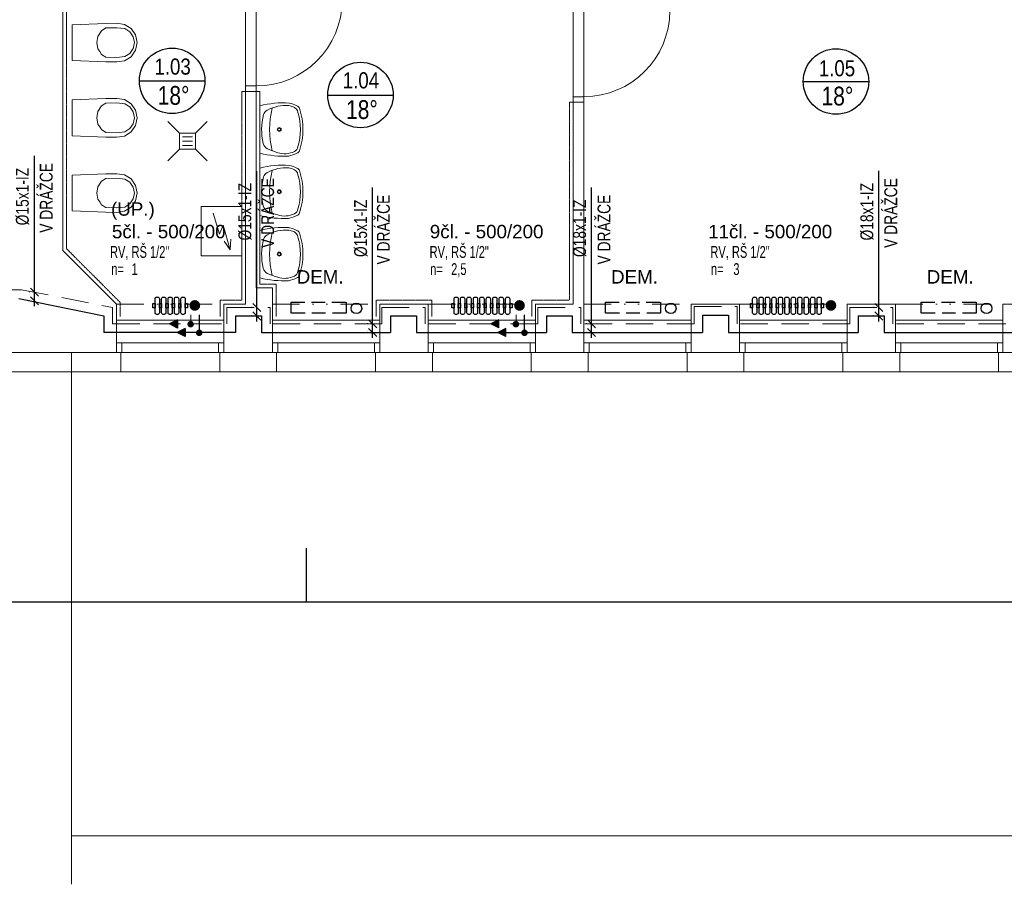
# Model space of a CAD drawing. Header units: millimetres. Extents: x 2424458 to 5109721, y -2781114 to -1335434.
# Tile 18 of 59: x 2450707 to 2459872, y -1393418 to -1385371. Entities that reach past the tile are written whole.
import ezdxf
from ezdxf.enums import TextEntityAlignment as Align

# ---------------------------------------------------------------- set-up
doc = ezdxf.new("R2010")
doc.units = ezdxf.units.MM
doc.header["$LTSCALE"] = 20
doc.header["$MEASUREMENT"] = 0
for name, pattern in [('Cerchovana', [0.27, 0.15, -0.06, 0, -0.06]), ('DASHED', [19.05, 12.7, -6.35]), ('DASHED2', [9.525, 6.35, -3.175]), ('DIVIDE', [31.75, 12.7, -6.35, 0, -6.35, 0, -6.35])]:
    doc.linetypes.add(name, pattern=pattern)
for name, color, linetype in [('ARMATURY', 2, 'Continuous'), ('KOTY', 2, 'Continuous'), ('OKNA + IZOLANT', 7, 'Continuous'), ('ROZVODY', 6, 'Continuous'), ('slepák', 8, 'Continuous'), ('TZB_TOP rozvody', 6, 'Continuous'), ('TZB_TOP tělesa', 6, 'Continuous'), ('UT', 6, 'Continuous'), ('Čísla místností', 7, 'Continuous')]:
    doc.layers.add(name, color=color, linetype=linetype)
doc.layers.add('Rámečky', color=7, linetype='Continuous', lineweight=25)
doc.layers.add('TZB TEXT', color=3, linetype='Continuous', lineweight=18)
doc.styles.add('ARIEL', font='ARIAL.TTF')
doc.styles.add('ROMAN', font='ic-romans.shx')
doc.styles.add('ROMANS', font='ic-romans.shx', dxfattribs={"width": 0.8})
doc.styles.get("Standard").update_dxf_attribs({"font": 'ic-romans.shx', "width": 0.8})
doc.dimstyles.new('M50', dxfattribs={"dimtxt": 100, "dimasz": 60, "dimexe": 50, "dimexo": 150, "dimgap": 100, "dimtad": 1, "dimdec": 0, "dimzin": 0, "dimdsep": 46, "dimtxsty": 'Standard', "dimblk1": 'OBLIQUE', "dimblk2": 'OBLIQUE', "dimsah": 1, "dimcen": 0.09, "dimdle": 50, "dimclrd": 256, "dimclre": 256, "dimclrt": 256, "dimadec": 0, "dimazin": 0, "dimtfac": 1, "dimtdec": 0, "dimtofl": 0, "dimtmove": 1, "dimatfit": 3, "dimldrblk": 'OBLIQUE', "dimfxl": 1, "dimarcsym": 0})

# ---------------------------------------------------------------- blocks, each defined once
blk = doc.blocks.new('KOMPLEXNÍ OBJEKT_41')
at = {"layer": 'OKNA + IZOLANT', "color": 138, "linetype": 'Continuous', "lineweight": 13, "true_color": 0x005050, "transparency": 33554687}
for p, q in [((-2.7578, -57.5967), (-2.7978, -57.5967)), ((-2.7978, -57.5967), (-2.7978, -57.7767))]:
    blk.add_line(p, q, dxfattribs=at)
blk = doc.blocks.new('KOMPLEXNÍ OBJEKT_42')
at = {"layer": 'OKNA + IZOLANT', "color": 138, "linetype": 'Continuous', "lineweight": 13, "true_color": 0x005050, "transparency": 33554687}
for p, q in [((-3.7578, -57.5967), (-3.7178, -57.5967)), ((-3.7178, -57.5967), (-3.7178, -57.7767))]:
    blk.add_line(p, q, dxfattribs=at)
blk = doc.blocks.new('KOMPLEXNÍ OBJEKT_43')
at = {"layer": 'OKNA + IZOLANT', "color": 138, "linetype": 'Continuous', "lineweight": 13, "true_color": 0x005050, "transparency": 33554687}
for p, q in [((-4.2078, -57.5967), (-4.2478, -57.5967)), ((-4.2478, -57.5967), (-4.2478, -57.7767))]:
    blk.add_line(p, q, dxfattribs=at)
blk = doc.blocks.new('KOMPLEXNÍ OBJEKT_44')
at = {"layer": 'OKNA + IZOLANT', "color": 138, "linetype": 'Continuous', "lineweight": 13, "true_color": 0x005050, "transparency": 33554687}
for p, q in [((-5.2078, -57.5967), (-5.1678, -57.5967)), ((-5.1678, -57.5967), (-5.1678, -57.7767))]:
    blk.add_line(p, q, dxfattribs=at)
blk = doc.blocks.new('KOMPLEXNÍ OBJEKT_45')
at = {"layer": 'OKNA + IZOLANT', "color": 138, "linetype": 'Continuous', "lineweight": 13, "true_color": 0x005050, "transparency": 33554687}
for p, q in [((-5.6578, -57.5967), (-5.6978, -57.5967)), ((-5.6978, -57.5967), (-5.6978, -57.7767))]:
    blk.add_line(p, q, dxfattribs=at)
blk = doc.blocks.new('KOMPLEXNÍ OBJEKT_46')
at = {"layer": 'OKNA + IZOLANT', "color": 138, "linetype": 'Continuous', "lineweight": 13, "true_color": 0x005050, "transparency": 33554687}
for p, q in [((-6.6578, -57.5967), (-6.6178, -57.5967)), ((-6.6178, -57.5967), (-6.6178, -57.7767))]:
    blk.add_line(p, q, dxfattribs=at)
blk = doc.blocks.new('KOMPLEXNÍ OBJEKT_47')
at = {"layer": 'OKNA + IZOLANT', "color": 138, "linetype": 'Continuous', "lineweight": 13, "true_color": 0x005050, "transparency": 33554687}
for p, q in [((-7.1078, -57.5967), (-7.1478, -57.5967)), ((-7.1478, -57.5967), (-7.1478, -57.7767))]:
    blk.add_line(p, q, dxfattribs=at)
blk = doc.blocks.new('KOMPLEXNÍ OBJEKT_48')
at = {"layer": 'OKNA + IZOLANT', "color": 138, "linetype": 'Continuous', "lineweight": 13, "true_color": 0x005050, "transparency": 33554687}
for p, q in [((-8.1078, -57.5967), (-8.0678, -57.5967)), ((-8.0678, -57.5967), (-8.0678, -57.7767))]:
    blk.add_line(p, q, dxfattribs=at)
blk = doc.blocks.new('KOMPLEXNÍ OBJEKT_49')
at = {"layer": 'OKNA + IZOLANT', "color": 138, "linetype": 'Continuous', "lineweight": 13, "true_color": 0x005050, "transparency": 33554687}
for p, q in [((-8.5578, -57.5967), (-8.5978, -57.5967)), ((-8.5978, -57.5967), (-8.5978, -57.7767))]:
    blk.add_line(p, q, dxfattribs=at)
blk = doc.blocks.new('KOMPLEXNÍ OBJEKT_50')
at = {"layer": 'OKNA + IZOLANT', "color": 138, "linetype": 'Continuous', "lineweight": 13, "true_color": 0x005050, "transparency": 33554687}
for p, q in [((-9.5578, -57.5967), (-9.5178, -57.5967)), ((-9.5178, -57.5967), (-9.5178, -57.7767))]:
    blk.add_line(p, q, dxfattribs=at)
blk = doc.blocks.new('KOMPLEXNÍ OBJEKT_51')
at = {"layer": 'OKNA + IZOLANT', "color": 138, "linetype": 'Continuous', "lineweight": 13, "true_color": 0x005050, "transparency": 33554687}
for p, q in [((-10.0078, -57.5967), (-10.0478, -57.5967)), ((-10.0478, -57.5967), (-10.0478, -57.7767))]:
    blk.add_line(p, q, dxfattribs=at)
blk = doc.blocks.new('KOMPLEXNÍ OBJEKT_52')
at = {"layer": 'OKNA + IZOLANT', "color": 138, "linetype": 'Continuous', "lineweight": 13, "true_color": 0x005050, "transparency": 33554687}
for p, q in [((-11.0078, -57.5967), (-10.9678, -57.5967)), ((-10.9678, -57.5967), (-10.9678, -57.7767))]:
    blk.add_line(p, q, dxfattribs=at)
blk = doc.blocks.new('*U726', base_point=(52500, 0))
at = {"layer": 'Rámečky', "linetype": 'Continuous'}
for p, q in [((10500, 0), (10500, 250)), ((0, 0), (52500, 0))]:
    blk.add_line(p, q, dxfattribs=at)
blk = doc.blocks.new('*U408', base_point=(16994.7, 17725.8))
at = {"linetype": 'ByBlock', "ltscale": 20}
blk.add_hatch(color=0, dxfattribs=at).paths.add_polyline_path([(16994.7, 17688.3), (17069.7, 17725.8), (16994.7, 17763.3)])
at = {"color": 0, "linetype": 'ByBlock', "lineweight": -2, "ltscale": 20}
for p, q in [((16994.7, 17688.3), (16994.7, 17763.3)), ((16994.7, 17763.3), (17069.7, 17725.8)), ((16994.7, 17688.3), (17069.7, 17725.8))]:
    blk.add_line(p, q, dxfattribs=at)
blk = doc.blocks.new('_OBLIQUE')
at = {"color": 0, "linetype": 'ByBlock'}
blk.add_line((-0.5, -0.5), (0.5, 0.5), dxfattribs=at)
blk = doc.blocks.new('*D867')
at = {"layer": 'Defpoints', "color": 0}
for p in [(2452914.6, -1388048.7), (2452920.3, -1388048.7), (2452918.1, -1388128.7)]:
    blk.add_point(p, dxfattribs=at)
at = {"layer": 'KOTY', "linetype": 'Continuous', "lineweight": -2}
for p, q in [((2452914.6, -1388048.7), (2452914.6, -1386779.3)), ((2452914.6, -1388178.7), (2452914.6, -1387998.7)), ((2452870.3, -1388048.7), (2452864.6, -1388048.7)), ((2452868.1, -1388128.7), (2452864.6, -1388128.7))]:
    blk.add_line(p, q, dxfattribs=at)
at = {"layer": 'KOTY', "lineweight": -2, "xscale": 75, "yscale": 75, "zscale": 75}
for p, rotation in [((2452914.6, -1388048.7), 270), ((2452914.6, -1388128.7), 90)]:
    blk.add_blockref('_OBLIQUE', p, dxfattribs=dict(at, rotation=rotation))
at = {"layer": 'KOTY', "lineweight": -3, "insert": (2452804.6, -1387158.4), "char_height": 120, "attachment_point": 5, "rotation": 90, "style": 'ROMANS'}
blk.add_mtext('%%c15x1-IZ', dxfattribs=at)
blk = doc.blocks.new('*D868')
at = {"layer": 'Defpoints', "color": 0}
for p in [(2450843.2, -1387907.7), (2450849, -1387907.7), (2450846.7, -1387987.7)]:
    blk.add_point(p, dxfattribs=at)
at = {"layer": 'KOTY', "linetype": 'Continuous', "lineweight": -2}
for p, q in [((2450843.2, -1387907.7), (2450843.2, -1386638.2)), ((2450799, -1387907.7), (2450793.2, -1387907.7)), ((2450843.2, -1388037.7), (2450843.2, -1387857.7)), ((2450796.7, -1387987.7), (2450793.2, -1387987.7))]:
    blk.add_line(p, q, dxfattribs=at)
at = {"layer": 'KOTY', "lineweight": -2, "xscale": 75, "yscale": 75, "zscale": 75}
for p, rotation in [((2450843.2, -1387907.7), 270), ((2450843.2, -1387987.7), 90)]:
    blk.add_blockref('_OBLIQUE', p, dxfattribs=dict(at, rotation=rotation))
at = {"layer": 'KOTY', "lineweight": -3, "insert": (2450733.2, -1387017.4), "char_height": 120, "attachment_point": 5, "rotation": 90, "style": 'ROMANS'}
blk.add_mtext('%%c15x1-IZ', dxfattribs=at)
blk = doc.blocks.new('B')
at = {"layer": 'TZB_TOP rozvody', "lineweight": -3, "ltscale": 200}
blk.add_hatch(color=3, dxfattribs=at).paths.add_polyline_path([(32.4, 1.9, 1), (-28.8, 1.9, 1)])
blk.add_hatch(color=3, dxfattribs=at).paths.add_polyline_path([(32.4, 1.9, 1), (-28.8, 1.9, 1)])
blk = doc.blocks.new('*D869')
at = {"layer": 'Defpoints', "color": 0}
for p in [(2453992.1, -1388202.9), (2453997.8, -1388202.9), (2453995.6, -1388282.9)]:
    blk.add_point(p, dxfattribs=at)
at = {"layer": 'KOTY', "linetype": 'Continuous', "lineweight": -2}
for p, q in [((2453992.1, -1388202.9), (2453992.1, -1386933.5)), ((2453992.1, -1388332.9), (2453992.1, -1388152.9)), ((2453947.8, -1388202.9), (2453942.1, -1388202.9)), ((2453945.6, -1388282.9), (2453942.1, -1388282.9))]:
    blk.add_line(p, q, dxfattribs=at)
at = {"layer": 'KOTY', "lineweight": -2, "xscale": 75, "yscale": 75, "zscale": 75}
for p, rotation in [((2453992.1, -1388202.9), 270), ((2453992.1, -1388282.9), 90)]:
    blk.add_blockref('_OBLIQUE', p, dxfattribs=dict(at, rotation=rotation))
at = {"layer": 'KOTY', "lineweight": -3, "insert": (2453882.1, -1387312.6), "char_height": 120, "attachment_point": 5, "rotation": 90, "style": 'ROMANS'}
blk.add_mtext('%%c15x1-IZ', dxfattribs=at)
blk = doc.blocks.new('*D870')
at = {"layer": 'Defpoints', "color": 0}
for p in [(2458704.5, -1388048.6), (2458710.3, -1388048.6), (2458708, -1388128.6)]:
    blk.add_point(p, dxfattribs=at)
at = {"layer": 'KOTY', "linetype": 'Continuous', "lineweight": -2}
for p, q in [((2458704.5, -1388048.6), (2458704.5, -1386779.2)), ((2458704.5, -1388178.6), (2458704.5, -1387998.6)), ((2458660.3, -1388048.6), (2458654.5, -1388048.6)), ((2458658, -1388128.6), (2458654.5, -1388128.6))]:
    blk.add_line(p, q, dxfattribs=at)
at = {"layer": 'KOTY', "lineweight": -2, "xscale": 75, "yscale": 75, "zscale": 75}
for p, rotation in [((2458704.5, -1388048.6), 270), ((2458704.5, -1388128.6), 90)]:
    blk.add_blockref('_OBLIQUE', p, dxfattribs=dict(at, rotation=rotation))
at = {"layer": 'KOTY', "lineweight": -3, "insert": (2458594.5, -1387158.3), "char_height": 120, "attachment_point": 5, "rotation": 90, "style": 'ROMANS'}
blk.add_mtext('%%c18x1-IZ', dxfattribs=at)
blk = doc.blocks.new('*D872')
at = {"layer": 'Defpoints', "color": 0}
for p in [(2456030, -1388202.9), (2456035.8, -1388202.9), (2456033.5, -1388282.9)]:
    blk.add_point(p, dxfattribs=at)
at = {"layer": 'KOTY', "linetype": 'Continuous', "lineweight": -2}
for p, q in [((2456030, -1388202.9), (2456030, -1386933.5)), ((2456030, -1388332.9), (2456030, -1388152.9)), ((2455985.8, -1388202.9), (2455980, -1388202.9)), ((2455983.5, -1388282.9), (2455980, -1388282.9))]:
    blk.add_line(p, q, dxfattribs=at)
at = {"layer": 'KOTY', "lineweight": -2, "xscale": 75, "yscale": 75, "zscale": 75}
for p, rotation in [((2456030, -1388202.9), 270), ((2456030, -1388282.9), 90)]:
    blk.add_blockref('_OBLIQUE', p, dxfattribs=dict(at, rotation=rotation))
at = {"layer": 'KOTY', "lineweight": -3, "insert": (2455920, -1387312.6), "char_height": 120, "attachment_point": 5, "rotation": 90, "style": 'ROMANS'}
blk.add_mtext('%%c18x1-IZ', dxfattribs=at)

msp = doc.modelspace()

# ---------------------------------------------------------------- hatches: boundary and pattern name
at = {"layer": 'UT'}
for points in [[(2452336.9, -1388080.5, -1), (2452336.9, -1387980.5, -1)], [(2455359, -1388080.5, -1), (2455359, -1387980.5, -1)], [(2458258.2, -1388080.5, -1), (2458258.2, -1387980.5, -1)]]:
    msp.add_hatch(color=3, dxfattribs=at).paths.add_polyline_path(points)

# ---------------------------------------------------------------- linework, layer by layer
at = {"layer": 'ROZVODY', "color": 2, "linetype": 'Continuous'}
for centre in [(2453840.7, -1388057.4), (2456766.9, -1388057.4), (2459705.9, -1388057.4)]:
    msp.add_circle(centre, 49.3, dxfattribs=at)
at = {"layer": 'Rámečky'}
msp.add_line((2453376.9, -1390788.3), (2453376.9, -1390288.3), dxfattribs=at)
at = {"layer": 'slepák', "linetype": 'Continuous', "lineweight": 13, "transparency": 33554687}
for p, q in [((2451108.3, -1385037.9), (2451108.3, -1387517.9)), ((2452808.3, -1386037.9), (2452808.3, -1385137.9)), ((2452908.3, -1386037.9), (2452908.3, -1385137.9)), ((2455858.3, -1386137.9), (2455858.3, -1385237.9)), ((2455958.3, -1386137.9), (2455958.3, -1385237.9)), ((2451507.2, -1385405.4), (2451195.1, -1385417.7)), ((2451195.1, -1385417.7), (2451195.1, -1385750.7)), ((2451609.8, -1385404.2), (2451507.2, -1385405.4)), ((2451681.8, -1385414.9), (2451609.8, -1385404.2)), ((2451743.7, -1385453.2), (2451681.8, -1385414.9)), ((2451435.2, -1385525.9), (2451425.5, -1385584.2)), ((2451467.2, -1385474), (2451435.2, -1385525.9)), ((2451507.8, -1385448.2), (2451467.2, -1385474)), ((2451610.8, -1385445.6), (2451507.8, -1385448.2)), ((2451683.8, -1385453.8), (2451610.8, -1385445.6)), ((2451731.4, -1385483.4), (2451683.8, -1385453.8)), ((2451763.5, -1385529.3), (2451731.4, -1385483.4)), ((2451785.4, -1385512.9), (2451743.7, -1385453.2)), ((2451774.8, -1385584.2), (2451763.5, -1385529.3)), ((2451800.1, -1385584.2), (2451785.4, -1385512.9)), ((2451425.5, -1385584.2), (2451435.2, -1385642.5)), ((2451763.5, -1385639.1), (2451774.8, -1385584.2)), ((2451785.4, -1385655.5), (2451800.1, -1385584.2)), ((2451435.2, -1385642.5), (2451452, -1385666.8)), ((2451452, -1385666.8), (2451467.2, -1385694.4)), ((2451467.2, -1385694.4), (2451507.8, -1385720.2)), ((2451683.8, -1385714.5), (2451731.4, -1385685)), ((2451731.4, -1385685), (2451763.5, -1385639.1)), ((2451743.7, -1385715.2), (2451785.4, -1385655.5)), ((2451195.1, -1385750.7), (2451507.2, -1385762.9)), ((2451507.2, -1385762.9), (2451609.8, -1385764.2)), ((2451507.8, -1385720.2), (2451610.8, -1385722.8)), ((2451609.8, -1385764.2), (2451681.8, -1385753.5)), ((2451610.8, -1385722.8), (2451683.8, -1385714.5)), ((2451681.8, -1385753.5), (2451743.7, -1385715.2)), ((2452808.3, -1385987.9), (2452908.3, -1385987.9)), ((2452808.3, -1386037.9), (2452773.3, -1386037.9)), ((2452808.3, -1386037.9), (2452808.3, -1388017.9)), ((2452808.3, -1386037.9), (2452908.3, -1386037.9)), ((2452908.3, -1386037.9), (2452908.3, -1387867.9)), ((2452908.3, -1386037.9), (2452943.3, -1386037.9)), ((2451507.2, -1386105.4), (2451195.1, -1386117.7)), ((2451195.1, -1386117.7), (2451195.1, -1386450.7)), ((2451507.8, -1386148.2), (2451467.2, -1386174)), ((2451609.8, -1386104.2), (2451507.2, -1386105.4)), ((2451610.8, -1386145.6), (2451507.8, -1386148.2)), ((2451681.8, -1386114.9), (2451609.8, -1386104.2)), ((2451683.8, -1386153.8), (2451610.8, -1386145.6)), ((2451743.7, -1386153.2), (2451681.8, -1386114.9)), ((2451731.4, -1386183.4), (2451683.8, -1386153.8)), ((2451785.4, -1386212.9), (2451743.7, -1386153.2)), ((2452943.3, -1386613.9), (2452943.3, -1386172.1)), ((2453211.1, -1386169), (2453245.7, -1386179.2)), ((2455858.3, -1386137.9), (2455823.3, -1386137.9)), ((2455858.3, -1386087.9), (2455958.3, -1386087.9)), ((2455858.3, -1386137.9), (2455858.3, -1388017.9)), ((2455858.3, -1386137.9), (2455958.3, -1386137.9)), ((2455958.3, -1386137.9), (2455958.3, -1388467.9)), ((2451435.2, -1386225.9), (2451425.5, -1386284.2)), ((2451467.2, -1386174), (2451435.2, -1386225.9)), ((2451763.5, -1386229.3), (2451731.4, -1386183.4)), ((2451774.8, -1386284.2), (2451763.5, -1386229.3)), ((2451800.1, -1386284.2), (2451785.4, -1386212.9)), ((2453010.5, -1386214.3), (2453012.4, -1386213.2)), ((2451425.5, -1386284.2), (2451435.2, -1386342.5)), ((2451435.2, -1386342.5), (2451452, -1386366.8)), ((2451731.4, -1386385), (2451763.5, -1386339.1)), ((2451743.7, -1386415.2), (2451785.4, -1386355.5)), ((2451763.5, -1386339.1), (2451774.8, -1386284.2)), ((2451785.4, -1386355.5), (2451800.1, -1386284.2)), ((2452193.5, -1386426.4), (2452086.3, -1386319.1)), ((2452343.5, -1386426.4), (2452450.8, -1386319.1)), ((2451452, -1386366.8), (2451467.2, -1386394.4)), ((2451467.2, -1386394.4), (2451507.8, -1386420.2)), ((2451507.8, -1386420.2), (2451610.8, -1386422.8)), ((2451610.8, -1386422.8), (2451683.8, -1386414.5)), ((2451681.8, -1386453.5), (2451743.7, -1386415.2)), ((2451683.8, -1386414.5), (2451731.4, -1386385)), ((2451195.1, -1386450.7), (2451507.2, -1386462.9)), ((2451507.2, -1386462.9), (2451609.8, -1386464.2)), ((2451609.8, -1386464.2), (2451681.8, -1386453.5)), ((2452316.5, -1386461.4), (2452220.5, -1386461.4)), ((2452316.5, -1386501.4), (2452220.5, -1386501.4)), ((2452086.3, -1386683.6), (2452193.5, -1386576.4)), ((2452316.5, -1386541.4), (2452220.5, -1386541.4)), ((2452450.8, -1386683.6), (2452343.5, -1386576.4)), ((2451507.2, -1386805.4), (2451195.1, -1386817.7)), ((2451609.8, -1386804.2), (2451507.2, -1386805.4)), ((2451681.8, -1386814.9), (2451609.8, -1386804.2)), ((2452943.3, -1387193.9), (2452943.3, -1386752.1)), ((2453010.5, -1386794.3), (2453012.4, -1386793.2)), ((2453211.1, -1386749), (2453245.7, -1386759.2)), ((2451195.1, -1386817.7), (2451195.1, -1387150.7)), ((2451467.2, -1386874), (2451435.2, -1386925.9)), ((2451507.8, -1386848.2), (2451467.2, -1386874)), ((2451610.8, -1386845.6), (2451507.8, -1386848.2)), ((2451683.8, -1386853.8), (2451610.8, -1386845.6)), ((2451743.7, -1386853.2), (2451681.8, -1386814.9)), ((2451731.4, -1386883.4), (2451683.8, -1386853.8)), ((2451763.5, -1386929.3), (2451731.4, -1386883.4)), ((2451785.4, -1386912.9), (2451743.7, -1386853.2)), ((2451435.2, -1386925.9), (2451425.5, -1386984.2)), ((2451425.5, -1386984.2), (2451435.2, -1387042.5)), ((2451774.8, -1386984.2), (2451763.5, -1386929.3)), ((2451763.5, -1387039.1), (2451774.8, -1386984.2)), ((2451800.1, -1386984.2), (2451785.4, -1386912.9)), ((2451785.4, -1387055.5), (2451800.1, -1386984.2)), ((2451435.2, -1387042.5), (2451452, -1387066.8)), ((2451452, -1387066.8), (2451467.2, -1387094.4)), ((2451683.8, -1387114.5), (2451731.4, -1387085)), ((2451731.4, -1387085), (2451763.5, -1387039.1)), ((2451743.7, -1387115.2), (2451785.4, -1387055.5)), ((2451195.1, -1387150.7), (2451507.2, -1387162.9)), ((2451467.2, -1387094.4), (2451507.8, -1387120.2)), ((2451507.2, -1387162.9), (2451609.8, -1387164.2)), ((2451507.8, -1387120.2), (2451610.8, -1387122.8)), ((2451609.8, -1387164.2), (2451681.8, -1387153.5)), ((2451610.8, -1387122.8), (2451683.8, -1387114.5)), ((2451681.8, -1387153.5), (2451743.7, -1387115.2)), ((2452508.5, -1387173), (2452567.5, -1387366.8)), ((2452567.5, -1387366.8), (2452601.5, -1387284.9)), ((2452601.5, -1387284.9), (2452664.9, -1387512.1)), ((2452943.3, -1387773.9), (2452943.3, -1387332.1)), ((2453211.1, -1387329), (2453245.7, -1387339.2)), ((2452664.9, -1387512.1), (2452608.8, -1387432.2)), ((2452664.9, -1387512.1), (2452671.6, -1387414.7)), ((2453010.5, -1387374.3), (2453012.4, -1387373.2)), ((2451108.3, -1387517.9), (2451608.3, -1388017.9)), ((2452908.3, -1387867.9), (2453058.3, -1387867.9)), ((2453058.3, -1387867.9), (2453058.3, -1388017.9)), ((2451608.3, -1388017.9), (2451608.3, -1388467.9)), ((2452608.3, -1388017.9), (2452808.3, -1388017.9)), ((2452608.3, -1388017.9), (2452608.3, -1388467.9)), ((2453058.3, -1388017.9), (2453058.3, -1388467.9)), ((2454058.3, -1388017.9), (2454508.3, -1388017.9)), ((2454058.3, -1388017.9), (2454058.3, -1388467.9)), ((2454508.3, -1388017.9), (2454508.3, -1388467.9)), ((2455508.3, -1388017.9), (2455858.3, -1388017.9)), ((2455508.3, -1388017.9), (2455508.3, -1388467.9)), ((2456958.3, -1388017.9), (2457408.3, -1388017.9)), ((2456958.3, -1388017.9), (2456958.3, -1388467.9)), ((2457408.3, -1388017.9), (2457408.3, -1388467.9)), ((2458408.3, -1388017.9), (2458858.3, -1388017.9)), ((2458408.3, -1388017.9), (2458408.3, -1388467.9)), ((2458858.3, -1388017.9), (2458858.3, -1388467.9)), ((2459858.3, -1388017.9), (2461458.3, -1388017.9)), ((2459858.3, -1388017.9), (2459858.3, -1388467.9)), ((2451608.3, -1388167.9), (2452608.3, -1388167.9)), ((2453058.3, -1388167.9), (2454058.3, -1388167.9)), ((2454508.3, -1388167.9), (2455508.3, -1388167.9)), ((2455958.3, -1388167.9), (2456958.3, -1388167.9)), ((2457408.3, -1388167.9), (2458408.3, -1388167.9)), ((2458858.3, -1388167.9), (2459858.3, -1388167.9)), ((2451608.3, -1388377.9), (2452608.3, -1388377.9)), ((2451658.3, -1388377.9), (2451658.3, -1388467.9)), ((2452558.3, -1388377.9), (2452558.3, -1388467.9)), ((2453058.3, -1388377.9), (2454058.3, -1388377.9)), ((2453108.3, -1388377.9), (2453108.3, -1388467.9)), ((2454008.3, -1388377.9), (2454008.3, -1388467.9)), ((2454508.3, -1388377.9), (2455508.3, -1388377.9)), ((2454558.3, -1388377.9), (2454558.3, -1388467.9)), ((2455458.3, -1388377.9), (2455458.3, -1388467.9)), ((2455958.3, -1388377.9), (2456958.3, -1388377.9)), ((2456008.3, -1388377.9), (2456008.3, -1388467.9)), ((2456908.3, -1388377.9), (2456908.3, -1388467.9)), ((2457408.3, -1388377.9), (2458408.3, -1388377.9)), ((2457458.3, -1388377.9), (2457458.3, -1388467.9)), ((2458358.3, -1388377.9), (2458358.3, -1388467.9)), ((2458858.3, -1388377.9), (2459858.3, -1388377.9)), ((2458908.3, -1388377.9), (2458908.3, -1388467.9)), ((2459808.3, -1388377.9), (2459808.3, -1388467.9)), ((2444678.3, -1388467.9), (2451608.3, -1388467.9)), ((2451188.3, -1392967.9), (2451188.3, -1388467.9)), ((2451608.3, -1388467.9), (2452608.3, -1388467.9)), ((2452608.3, -1388467.9), (2453058.3, -1388467.9)), ((2453058.3, -1388467.9), (2454058.3, -1388467.9)), ((2454058.3, -1388467.9), (2454508.3, -1388467.9)), ((2454508.3, -1388467.9), (2455508.3, -1388467.9)), ((2455508.3, -1388467.9), (2455958.3, -1388467.9)), ((2455958.3, -1388467.9), (2456958.3, -1388467.9)), ((2456958.3, -1388467.9), (2457408.3, -1388467.9)), ((2457408.3, -1388467.9), (2458408.3, -1388467.9)), ((2458408.3, -1388467.9), (2458858.3, -1388467.9)), ((2458858.3, -1388467.9), (2459858.3, -1388467.9)), ((2459858.3, -1388467.9), (2461388.3, -1388467.9)), ((2451648.3, -1388647.9), (2444498.3, -1388647.9)), ((2451648.3, -1388647.9), (2452568.3, -1388647.9)), ((2453098.3, -1388647.9), (2452568.3, -1388647.9)), ((2453098.3, -1388647.9), (2454018.3, -1388647.9)), ((2454548.3, -1388647.9), (2454018.3, -1388647.9)), ((2454548.3, -1388647.9), (2455468.3, -1388647.9)), ((2455998.3, -1388647.9), (2455468.3, -1388647.9)), ((2455998.3, -1388647.9), (2456918.3, -1388647.9)), ((2457448.3, -1388647.9), (2456918.3, -1388647.9)), ((2457448.3, -1388647.9), (2458368.3, -1388647.9)), ((2458898.3, -1388647.9), (2458368.3, -1388647.9)), ((2458898.3, -1388647.9), (2459818.3, -1388647.9)), ((2461208.3, -1388647.9), (2459818.3, -1388647.9)), ((2451188.3, -1392967.9), (2461388.3, -1392967.9)), ((2451188.3, -1393417.9), (2451188.3, -1392967.9))]:
    msp.add_line(p, q, dxfattribs=at)
at = {"layer": 'slepák', "linetype": 'Cerchovana', "lineweight": 13, "transparency": 33554687}
for p, q in [((2451143.3, -1385072.9), (2451143.3, -1387503.4)), ((2452773.3, -1386037.9), (2452773.3, -1387982.9)), ((2452943.3, -1386037.9), (2452943.3, -1387832.9)), ((2455823.3, -1386137.9), (2455823.3, -1387982.9)), ((2451143.3, -1387503.4), (2451643.3, -1388003.4)), ((2452943.3, -1387832.9), (2453093.3, -1387832.9)), ((2453093.3, -1387832.9), (2453093.3, -1388132.9)), ((2451643.3, -1388003.4), (2451643.3, -1388132.9)), ((2452573.3, -1387982.9), (2452773.3, -1387982.9)), ((2452573.3, -1387982.9), (2452573.3, -1388132.9)), ((2454023.3, -1387982.9), (2454023.3, -1388132.9)), ((2454023.3, -1387982.9), (2454543.3, -1387982.9)), ((2454543.3, -1387982.9), (2454543.3, -1388132.9)), ((2455473.3, -1387982.9), (2455823.3, -1387982.9)), ((2455473.3, -1387982.9), (2455473.3, -1388132.9))]:
    msp.add_line(p, q, dxfattribs=at)
at = {"layer": 'slepák', "linetype": 'DIVIDE', "lineweight": 13, "transparency": 33554687}
for p, q in [((2451608.3, -1388017.9), (2452608.3, -1388017.9)), ((2453058.3, -1388017.9), (2454058.3, -1388017.9)), ((2454508.3, -1388017.9), (2455508.3, -1388017.9)), ((2455958.3, -1388017.9), (2456958.3, -1388017.9)), ((2457408.3, -1388017.9), (2458408.3, -1388017.9)), ((2458858.3, -1388017.9), (2459858.3, -1388017.9))]:
    msp.add_line(p, q, dxfattribs=at)
at = {"layer": 'slepák', "linetype": 'Continuous', "lineweight": 13, "transparency": 33554687}
for points in [[(2452343.5, -1386576.4), (2452193.5, -1386576.4), (2452193.5, -1386426.4), (2452343.5, -1386426.4), (2452343.5, -1386576.4)], [(2452396.8, -1387567.6), (2452773.3, -1387567.6), (2452773.3, -1387108.1), (2452396.8, -1387108.1), (2452396.8, -1387567.6)]]:
    msp.add_lwpolyline(points, close=True, dxfattribs=at)
for centre, radius in [((2453122.3, -1386393), 18.4), ((2453122.3, -1386393), 12.5), ((2453122.3, -1386973), 18.4), ((2453122.3, -1386973), 12.5), ((2453122.3, -1387553), 18.4), ((2453122.3, -1387553), 12.5)]:
    msp.add_circle(centre, radius, dxfattribs=at)
for centre, radius, start, end in [((2452908.3, -1385187.9), 800, 270, 0), ((2455958.3, -1385287.9), 800, 270, 0), ((2453160, -1387023), 878.1, 86.4658, 104.29036), ((2453189.7, -1386541.1), 372.7, 86.71525, 118.40708), ((2453154.6, -1386423.9), 283.6, 62.30927, 77.87681), ((2453540.8, -1386394.6), 582.4, 166.015, 192.78165), ((2453043.4, -1386278.5), 72.1, 117.18221, 160.00598), ((2453839.4, -1386393.5), 806.2, 165.71301, 194.28699), ((2453229.8, -1386244.8), 67.5, 7.59271, 76.38946), ((2453276.1, -1386207.3), 36, 18.31911, 73.37614), ((2452784.2, -1386393.2), 536.1, 342.93741, 17.06259), ((2452730.2, -1386393), 612.6, 341.23415, 18.76585), ((2453044.6, -1386506.4), 73.8, 193.33659, 244.11638), ((2453166.3, -1385726.9), 914.6, 255.8879, 272.65781), ((2453248.2, -1386088.3), 538.8, 244.04487, 254.98693), ((2453172.2, -1386407.2), 211.3, 252.48761, 295.62286), ((2453154.6, -1386362.1), 283.6, 280.99774, 297.69032), ((2453242.5, -1386547.7), 54.3, 292.92999, 357.08569), ((2453276.1, -1386578.8), 36, 286.6462, 341.65769), ((2453160, -1387603), 878.1, 86.4658, 104.29036), ((2453043.4, -1386858.5), 72.1, 117.18221, 160.00598), ((2453189.7, -1387121.1), 372.7, 86.71525, 118.40708), ((2453839.4, -1386973.5), 806.2, 165.71301, 194.28699), ((2453154.6, -1387003.9), 283.6, 62.30927, 77.87681), ((2453229.8, -1386824.8), 67.5, 7.59271, 76.38946), ((2453276.1, -1386787.3), 36, 18.31911, 73.37614), ((2452730.2, -1386973), 612.6, 341.23415, 18.76585), ((2453540.8, -1386974.6), 582.4, 166.015, 192.78165), ((2452784.2, -1386973.2), 536.1, 342.93741, 17.06259), ((2453044.6, -1387086.4), 73.8, 193.33659, 244.11638), ((2453248.2, -1386668.3), 538.8, 244.04487, 254.98693), ((2453172.2, -1386987.2), 211.3, 252.48761, 295.62286), ((2453242.5, -1387127.7), 54.3, 292.92999, 357.08569), ((2453276.1, -1387158.8), 36, 286.6462, 341.65769), ((2453166.3, -1386306.9), 914.6, 255.8879, 272.65781), ((2453154.6, -1386942.1), 283.6, 280.99774, 297.69032), ((2453160, -1388183), 878.1, 86.4658, 104.29036), ((2453189.7, -1387701.1), 372.7, 86.71525, 118.40708), ((2453839.4, -1387553.5), 806.2, 165.71301, 194.28699), ((2453154.6, -1387583.9), 283.6, 62.30927, 77.87681), ((2453229.8, -1387404.8), 67.5, 7.59271, 76.38946), ((2453276.1, -1387367.3), 36, 18.31911, 73.37614), ((2452730.2, -1387553), 612.6, 341.23415, 18.76585), ((2453540.8, -1387554.6), 582.4, 166.015, 192.78165), ((2453043.4, -1387438.5), 72.1, 117.18221, 160.00598), ((2452784.2, -1387553.2), 536.1, 342.93741, 17.06259), ((2453044.6, -1387666.4), 73.8, 193.33659, 244.11638), ((2453242.5, -1387707.7), 54.3, 292.92999, 357.08569), ((2453166.3, -1386886.9), 914.6, 255.8879, 272.65781), ((2453248.2, -1387248.3), 538.8, 244.04487, 254.98693), ((2453172.2, -1387567.2), 211.3, 252.48761, 295.62286), ((2453154.6, -1387522.1), 283.6, 280.99774, 297.69032), ((2453276.1, -1387738.8), 36, 286.6462, 341.65769)]:
    msp.add_arc(centre, radius, start, end, dxfattribs=at)
at = {"layer": 'TZB_TOP rozvody', "linetype": 'DASHED', "lineweight": 9}
for p, q in [((2450624.7, -1387884.4), (2450723.3, -1387884.4)), ((2450723.3, -1387884.4), (2451569.9, -1388048.7)), ((2451569.9, -1388203), (2451569.9, -1388048.7)), ((2452636.2, -1388048.7), (2453036.8, -1388048.7)), ((2452636.2, -1388203), (2452636.2, -1388048.7)), ((2453036.8, -1388203), (2453036.8, -1388048.7)), ((2454078.9, -1388048.7), (2454479.5, -1388048.7)), ((2454078.9, -1388203), (2454078.9, -1388048.7)), ((2454479.5, -1388203), (2454479.5, -1388048.7)), ((2455529.3, -1388048.7), (2455929.9, -1388048.7)), ((2455529.3, -1388203), (2455529.3, -1388048.7)), ((2455929.9, -1388203), (2455929.9, -1388048.7)), ((2456983.8, -1388039.8), (2457384.4, -1388039.7)), ((2456983.8, -1388203), (2456983.8, -1388039.8)), ((2457384.4, -1388203), (2457384.4, -1388039.7)), ((2458432.5, -1388203), (2458432.5, -1388048.7)), ((2458432.5, -1388048.7), (2458833.1, -1388048.7)), ((2458833.1, -1388203), (2458833.1, -1388048.7)), ((2452299.5, -1388203), (2452299.5, -1388117.1)), ((2455327.1, -1388203), (2455327.1, -1388117.1)), ((2451569.9, -1388203), (2452636.2, -1388203)), ((2454078.9, -1388203), (2453036.8, -1388203)), ((2455529.3, -1388203), (2454479.5, -1388203)), ((2456983.8, -1388203), (2455929.9, -1388203)), ((2458432.5, -1388203), (2457384.4, -1388203)), ((2459885.5, -1388203), (2458833.1, -1388203))]:
    msp.add_line(p, q, dxfattribs=at)
at = {"layer": 'TZB_TOP rozvody', "lineweight": -3, "ltscale": 20}
for p, q in [((2450699.1, -1387964.4), (2451489.9, -1388128.7)), ((2451489.9, -1388128.7), (2451489.9, -1388282.9)), ((2452379.5, -1388283), (2452379.5, -1388117.1)), ((2452716.2, -1388128.7), (2452956.8, -1388128.7)), ((2452716.2, -1388128.7), (2452716.2, -1388283)), ((2452956.8, -1388128.7), (2452956.8, -1388283)), ((2454158.9, -1388128.7), (2454399.5, -1388128.7)), ((2454158.9, -1388128.7), (2454158.9, -1388282.9)), ((2454399.5, -1388128.7), (2454399.6, -1388283)), ((2455407.1, -1388283), (2455407.1, -1388117.1)), ((2455609.3, -1388128.7), (2455849.9, -1388128.7)), ((2455609.3, -1388128.7), (2455609.3, -1388282.8)), ((2455849.9, -1388128.7), (2455849.9, -1388283)), ((2457063.8, -1388119.7), (2457304.4, -1388119.7)), ((2457063.8, -1388119.7), (2457063.8, -1388282.8)), ((2457304.4, -1388119.7), (2457304.4, -1388283)), ((2458512.5, -1388128.7), (2458512.5, -1388282.8)), ((2458512.5, -1388128.7), (2458753.1, -1388128.7)), ((2458753.1, -1388128.7), (2458753.2, -1388283)), ((2452716.2, -1388283), (2451489.9, -1388282.9)), ((2452956.8, -1388283), (2454158.9, -1388282.9)), ((2454399.6, -1388283), (2455609.3, -1388282.8)), ((2455849.9, -1388283), (2457063.8, -1388282.8)), ((2457304.4, -1388283), (2458512.5, -1388282.8)), ((2458753.2, -1388283), (2459965.5, -1388282.8))]:
    msp.add_line(p, q, dxfattribs=at)
at = {"layer": 'TZB_TOP tělesa', "color": 2, "linetype": 'DASHED2', "lineweight": -3}
for points in [[(2453744.3, -1388101.1), (2453232.4, -1388101.1), (2453232.4, -1388001.1), (2453744.3, -1388001.1)], [(2456670.5, -1388101.1), (2456158.6, -1388101.1), (2456158.6, -1388001.1), (2456670.5, -1388001.1)], [(2459609.4, -1388101.1), (2459097.5, -1388101.1), (2459097.5, -1388001.1), (2459609.4, -1388001.1)]]:
    msp.add_lwpolyline(points, close=True, dxfattribs=at)
at = {"layer": 'UT', "color": 2}
for p, q in [((2451820.6, -1385940.6), (2452430.1, -1385940.6)), ((2457999.9, -1385946.9), (2458609.5, -1385946.9)), ((2453573.9, -1386072.4), (2454183.5, -1386072.4))]:
    msp.add_line(p, q, dxfattribs=at)
at = {"layer": 'UT', "color": 1}
for points in [[(2452006.5, -1387968.5), (2452006.5, -1388098.5, -0.414214), (2451991.5, -1388113.5), (2451982.5, -1388113.5, -0.414214), (2451967.5, -1388098.5), (2451967.5, -1387968.5, -0.414214), (2451982.5, -1387953.5), (2451991.5, -1387953.5, -0.414214)], [(2452066.5, -1387968.5), (2452066.5, -1388098.5, -0.414214), (2452051.5, -1388113.5), (2452042.5, -1388113.5, -0.414214), (2452027.5, -1388098.5), (2452027.5, -1387968.5, -0.414214), (2452042.5, -1387953.5), (2452051.5, -1387953.5, -0.414214)], [(2452126.5, -1387968.5), (2452126.5, -1388098.5, -0.414214), (2452111.5, -1388113.5), (2452102.5, -1388113.5, -0.414214), (2452087.5, -1388098.5), (2452087.5, -1387968.5, -0.414214), (2452102.5, -1387953.5), (2452111.5, -1387953.5, -0.414214)], [(2452186.5, -1387968.5), (2452186.5, -1388098.5, -0.414214), (2452171.5, -1388113.5), (2452162.5, -1388113.5, -0.414214), (2452147.5, -1388098.5), (2452147.5, -1387968.5, -0.414214), (2452162.5, -1387953.5), (2452171.5, -1387953.5, -0.414214)], [(2452246.5, -1387968.5), (2452246.5, -1388098.5, -0.414214), (2452231.5, -1388113.5), (2452222.5, -1388113.5, -0.414214), (2452207.5, -1388098.5), (2452207.5, -1387968.5, -0.414214), (2452222.5, -1387953.5), (2452231.5, -1387953.5, -0.414214)], [(2454788.6, -1387968.5), (2454788.6, -1388098.5, -0.414214), (2454773.6, -1388113.5), (2454764.6, -1388113.5, -0.414214), (2454749.6, -1388098.5), (2454749.6, -1387968.5, -0.414214), (2454764.6, -1387953.5), (2454773.6, -1387953.5, -0.414214)], [(2454848.6, -1387968.5), (2454848.6, -1388098.5, -0.414214), (2454833.6, -1388113.5), (2454824.6, -1388113.5, -0.414214), (2454809.6, -1388098.5), (2454809.6, -1387968.5, -0.414214), (2454824.6, -1387953.5), (2454833.6, -1387953.5, -0.414214)], [(2454908.6, -1387968.5), (2454908.6, -1388098.5, -0.414214), (2454893.6, -1388113.5), (2454884.6, -1388113.5, -0.414214), (2454869.6, -1388098.5), (2454869.6, -1387968.5, -0.414214), (2454884.6, -1387953.5), (2454893.6, -1387953.5, -0.414214)], [(2454968.6, -1387968.5), (2454968.6, -1388098.5, -0.414214), (2454953.6, -1388113.5), (2454944.6, -1388113.5, -0.414214), (2454929.6, -1388098.5), (2454929.6, -1387968.5, -0.414214), (2454944.6, -1387953.5), (2454953.6, -1387953.5, -0.414214)], [(2455028.6, -1387968.5), (2455028.6, -1388098.5, -0.414214), (2455013.6, -1388113.5), (2455004.6, -1388113.5, -0.414214), (2454989.6, -1388098.5), (2454989.6, -1387968.5, -0.414214), (2455004.6, -1387953.5), (2455013.6, -1387953.5, -0.414214)], [(2455088.6, -1387968.5), (2455088.6, -1388098.5, -0.414214), (2455073.6, -1388113.5), (2455064.6, -1388113.5, -0.414214), (2455049.6, -1388098.5), (2455049.6, -1387968.5, -0.414214), (2455064.6, -1387953.5), (2455073.6, -1387953.5, -0.414214)], [(2455148.6, -1387968.5), (2455148.6, -1388098.5, -0.414214), (2455133.6, -1388113.5), (2455124.6, -1388113.5, -0.414214), (2455109.6, -1388098.5), (2455109.6, -1387968.5, -0.414214), (2455124.6, -1387953.5), (2455133.6, -1387953.5, -0.414214)], [(2455208.6, -1387968.5), (2455208.6, -1388098.5, -0.414214), (2455193.6, -1388113.5), (2455184.6, -1388113.5, -0.414214), (2455169.6, -1388098.5), (2455169.6, -1387968.5, -0.414214), (2455184.6, -1387953.5), (2455193.6, -1387953.5, -0.414214)], [(2455268.6, -1387968.5), (2455268.6, -1388098.5, -0.414214), (2455253.6, -1388113.5), (2455244.6, -1388113.5, -0.414214), (2455229.6, -1388098.5), (2455229.6, -1387968.5, -0.414214), (2455244.6, -1387953.5), (2455253.6, -1387953.5, -0.414214)], [(2457567.8, -1387968.5), (2457567.8, -1388098.5, -0.414214), (2457552.8, -1388113.5), (2457543.8, -1388113.5, -0.414214), (2457528.8, -1388098.5), (2457528.8, -1387968.5, -0.414214), (2457543.8, -1387953.5), (2457552.8, -1387953.5, -0.414214)], [(2457627.8, -1387968.5), (2457627.8, -1388098.5, -0.414214), (2457612.8, -1388113.5), (2457603.8, -1388113.5, -0.414214), (2457588.8, -1388098.5), (2457588.8, -1387968.5, -0.414214), (2457603.8, -1387953.5), (2457612.8, -1387953.5, -0.414214)], [(2457687.8, -1387968.5), (2457687.8, -1388098.5, -0.414214), (2457672.8, -1388113.5), (2457663.8, -1388113.5, -0.414214), (2457648.8, -1388098.5), (2457648.8, -1387968.5, -0.414214), (2457663.8, -1387953.5), (2457672.8, -1387953.5, -0.414214)], [(2457747.8, -1387968.5), (2457747.8, -1388098.5, -0.414214), (2457732.8, -1388113.5), (2457723.8, -1388113.5, -0.414214), (2457708.8, -1388098.5), (2457708.8, -1387968.5, -0.414214), (2457723.8, -1387953.5), (2457732.8, -1387953.5, -0.414214)], [(2457807.8, -1387968.5), (2457807.8, -1388098.5, -0.414214), (2457792.8, -1388113.5), (2457783.8, -1388113.5, -0.414214), (2457768.8, -1388098.5), (2457768.8, -1387968.5, -0.414214), (2457783.8, -1387953.5), (2457792.8, -1387953.5, -0.414214)], [(2457867.8, -1387968.5), (2457867.8, -1388098.5, -0.414214), (2457852.8, -1388113.5), (2457843.8, -1388113.5, -0.414214), (2457828.8, -1388098.5), (2457828.8, -1387968.5, -0.414214), (2457843.8, -1387953.5), (2457852.8, -1387953.5, -0.414214)], [(2457927.8, -1387968.5), (2457927.8, -1388098.5, -0.414214), (2457912.8, -1388113.5), (2457903.8, -1388113.5, -0.414214), (2457888.8, -1388098.5), (2457888.8, -1387968.5, -0.414214), (2457903.8, -1387953.5), (2457912.8, -1387953.5, -0.414214)], [(2457987.8, -1387968.5), (2457987.8, -1388098.5, -0.414214), (2457972.8, -1388113.5), (2457963.8, -1388113.5, -0.414214), (2457948.8, -1388098.5), (2457948.8, -1387968.5, -0.414214), (2457963.8, -1387953.5), (2457972.8, -1387953.5, -0.414214)], [(2458047.8, -1387968.5), (2458047.8, -1388098.5, -0.414214), (2458032.8, -1388113.5), (2458023.8, -1388113.5, -0.414214), (2458008.8, -1388098.5), (2458008.8, -1387968.5, -0.414214), (2458023.8, -1387953.5), (2458032.8, -1387953.5, -0.414214)], [(2458107.8, -1387968.5), (2458107.8, -1388098.5, -0.414214), (2458092.8, -1388113.5), (2458083.8, -1388113.5, -0.414214), (2458068.8, -1388098.5), (2458068.8, -1387968.5, -0.414214), (2458083.8, -1387953.5), (2458092.8, -1387953.5, -0.414214)], [(2458167.8, -1387968.5), (2458167.8, -1388098.5, -0.414214), (2458152.8, -1388113.5), (2458143.8, -1388113.5, -0.414214), (2458128.8, -1388098.5), (2458128.8, -1387968.5, -0.414214), (2458143.8, -1387953.5), (2458152.8, -1387953.5, -0.414214)]]:
    msp.add_lwpolyline(points, format="xyb", close=True, dxfattribs=at)
for points in [[(2451967.5, -1388013.5), (2451967.5, -1388053.5), (2451946.5, -1388053.5), (2451946.5, -1388013.5)], [(2452027.5, -1388013.5), (2452027.5, -1388053.5), (2452006.5, -1388053.5), (2452006.5, -1388013.5)], [(2452087.5, -1388013.5), (2452087.5, -1388053.5), (2452066.5, -1388053.5), (2452066.5, -1388013.5)], [(2452147.5, -1388013.5), (2452147.5, -1388053.5), (2452126.5, -1388053.5), (2452126.5, -1388013.5)], [(2452207.5, -1388013.5), (2452207.5, -1388053.5), (2452186.5, -1388053.5), (2452186.5, -1388013.5)], [(2452267.5, -1388013.5), (2452267.5, -1388053.5), (2452246.5, -1388053.5), (2452246.5, -1388013.5)], [(2454749.6, -1388013.5), (2454749.6, -1388053.5), (2454728.6, -1388053.5), (2454728.6, -1388013.5)], [(2454809.6, -1388013.5), (2454809.6, -1388053.5), (2454788.6, -1388053.5), (2454788.6, -1388013.5)], [(2454869.6, -1388013.5), (2454869.6, -1388053.5), (2454848.6, -1388053.5), (2454848.6, -1388013.5)], [(2454929.6, -1388013.5), (2454929.6, -1388053.5), (2454908.6, -1388053.5), (2454908.6, -1388013.5)], [(2454989.6, -1388013.5), (2454989.6, -1388053.5), (2454968.6, -1388053.5), (2454968.6, -1388013.5)], [(2455049.6, -1388013.5), (2455049.6, -1388053.5), (2455028.6, -1388053.5), (2455028.6, -1388013.5)], [(2455109.6, -1388013.5), (2455109.6, -1388053.5), (2455088.6, -1388053.5), (2455088.6, -1388013.5)], [(2455169.6, -1388013.5), (2455169.6, -1388053.5), (2455148.6, -1388053.5), (2455148.6, -1388013.5)], [(2455229.6, -1388013.5), (2455229.6, -1388053.5), (2455208.6, -1388053.5), (2455208.6, -1388013.5)], [(2455289.6, -1388013.5), (2455289.6, -1388053.5), (2455268.6, -1388053.5), (2455268.6, -1388013.5)], [(2457528.8, -1388013.5), (2457528.8, -1388053.5), (2457507.8, -1388053.5), (2457507.8, -1388013.5)], [(2457588.8, -1388013.5), (2457588.8, -1388053.5), (2457567.8, -1388053.5), (2457567.8, -1388013.5)], [(2457648.8, -1388013.5), (2457648.8, -1388053.5), (2457627.8, -1388053.5), (2457627.8, -1388013.5)], [(2457708.8, -1388013.5), (2457708.8, -1388053.5), (2457687.8, -1388053.5), (2457687.8, -1388013.5)], [(2457768.8, -1388013.5), (2457768.8, -1388053.5), (2457747.8, -1388053.5), (2457747.8, -1388013.5)], [(2457828.8, -1388013.5), (2457828.8, -1388053.5), (2457807.8, -1388053.5), (2457807.8, -1388013.5)], [(2457888.8, -1388013.5), (2457888.8, -1388053.5), (2457867.8, -1388053.5), (2457867.8, -1388013.5)], [(2457948.8, -1388013.5), (2457948.8, -1388053.5), (2457927.8, -1388053.5), (2457927.8, -1388013.5)], [(2458008.8, -1388013.5), (2458008.8, -1388053.5), (2457987.8, -1388053.5), (2457987.8, -1388013.5)], [(2458068.8, -1388013.5), (2458068.8, -1388053.5), (2458047.8, -1388053.5), (2458047.8, -1388013.5)], [(2458128.8, -1388013.5), (2458128.8, -1388053.5), (2458107.8, -1388053.5), (2458107.8, -1388013.5)], [(2458188.8, -1388013.5), (2458188.8, -1388053.5), (2458167.8, -1388053.5), (2458167.8, -1388013.5)]]:
    msp.add_lwpolyline(points, close=True, dxfattribs=at)
at = {"layer": 'UT', "color": 2}
for centre in [(2452125.4, -1385940.6), (2458304.7, -1385946.9), (2453878.7, -1386072.4)]:
    msp.add_circle(centre, 304.8, dxfattribs=at)

# ---------------------------------------------------------------- block references
at = {"layer": 'slepák', "linetype": 'Continuous', "lineweight": 13, "transparency": 33554687}
msp.add_blockref('*U726', (2495376.9, -1390788.3), dxfattribs=at)
at = {"layer": 'slepák', "linetype": 'Continuous', "lineweight": 13, "transparency": 33554687, "xscale": 1000, "yscale": 1000, "zscale": 1000}
for name in ['KOMPLEXNÍ OBJEKT_52', 'KOMPLEXNÍ OBJEKT_51', 'KOMPLEXNÍ OBJEKT_50', 'KOMPLEXNÍ OBJEKT_49', 'KOMPLEXNÍ OBJEKT_48', 'KOMPLEXNÍ OBJEKT_47', 'KOMPLEXNÍ OBJEKT_46', 'KOMPLEXNÍ OBJEKT_45', 'KOMPLEXNÍ OBJEKT_44', 'KOMPLEXNÍ OBJEKT_43', 'KOMPLEXNÍ OBJEKT_42', 'KOMPLEXNÍ OBJEKT_41']:
    msp.add_blockref(name, (2462616.1, -1330871.2), dxfattribs=at)
at = {"layer": 'TZB_TOP rozvody', "color": 3, "lineweight": -3, "ltscale": 200, "rotation": 179.998514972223}
for p in [(2452174.6, -1388203), (2452248.1, -1388283)]:
    msp.add_blockref('*U408', p, dxfattribs=at)
at = {"layer": 'TZB_TOP rozvody', "color": 3, "lineweight": -3, "ltscale": 200, "xscale": -1, "rotation": 0.001485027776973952}
for p in [(2455167.9, -1388202.9), (2455230.8, -1388282.9)]:
    msp.add_blockref('*U408', p, dxfattribs=at)
at = {"layer": 'UT', "lineweight": -3, "rotation": 180}
for p in [(2452299.5, -1388203), (2455327.1, -1388203), (2452379.5, -1388283), (2455407.1, -1388283)]:
    msp.add_blockref('B', p, dxfattribs=at)

# ---------------------------------------------------------------- texts
at = {"layer": 'ARMATURY', "color": 3, "style": 'ARIEL', "width": 0.8}
for p in [(2451991, -1386215.7), (2458170.4, -1386222), (2453744.4, -1386347.5)]:
    msp.add_text('18°', height=175, dxfattribs=at).set_placement(p, align=Align.BOTTOM_LEFT)
at = {"layer": 'KOTY', "lineweight": -3, "char_height": 120, "width": 748.571, "attachment_point": 5, "rotation": 90, "style": 'ROMANS'}
for insert in [(2450954.4, -1387029.4), (2453015.2, -1387170.4), (2458815.7, -1387170.3), (2454092.7, -1387324.6), (2456146.5, -1387324.6)]:
    msp.add_mtext('V DRÁŽCE', dxfattribs=dict(at, insert=insert))
at = {"layer": 'TZB TEXT', "style": 'ARIEL'}
for s, p in [('(UP.)', (2451556.7, -1387233)), ('5čl. - 500/200', (2451565, -1387443.1)), ('9čl. - 500/200', (2454524.1, -1387443.1)), ('11čl. - 500/200', (2457114.9, -1387443.1)), ('DEM.', (2453284.8, -1387864.4)), ('DEM.', (2456211, -1387864.4)), ('DEM.', (2459149.9, -1387864.4))]:
    msp.add_text(s, height=125, dxfattribs=at).set_placement(p, align=Align.BOTTOM_LEFT)
at = {"layer": 'TZB TEXT', "style": 'ROMAN', "width": 0.7}
for s, p in [('RV, RŠ 1/2"', (2451547.5, -1387620.4)), ('RV, RŠ 1/2"', (2454522, -1387620.4)), ('RV, RŠ 1/2"', (2457136, -1387620.4)), ('1', (2451748.6, -1387780.2)), ('2,5', (2454722.6, -1387780.2)), ('3', (2457349.8, -1387780.2)), ('n=', (2451559.5, -1387780.2)), ('n=', (2454527.1, -1387780.2)), ('n=', (2457140.6, -1387780.2))]:
    msp.add_text(s, height=110, dxfattribs=at).set_placement(p, align=Align.BOTTOM_LEFT)
at = {"layer": 'Čísla místností', "color": 7, "char_height": 150, "attachment_point": 1, "style": 'ARIEL'}
for s, insert in [('\\W0.83;1.03', (2451960.6, -1385732.4)), ('\\W0.83;1.05', (2458144.8, -1385747.8)), ('\\W0.83;1.04', (2453713.6, -1385860.4))]:
    msp.add_mtext(s, dxfattribs=dict(at, insert=insert))

# ---------------------------------------------------------------- dimensions: what is measured, and where the dimension line sits
at = {"layer": 'KOTY', "linetype": 'Continuous', "lineweight": -3}
for base, p1, p2, text, picture, middle in [((2450843.2, -1387907.7), (2450846.7, -1387987.7), (2450849, -1387907.7), '%%c15x1-IZ', '*D868', (2450843.2, -1387017.4)), ((2452914.6, -1388048.7), (2452918.1, -1388128.7), (2452920.3, -1388048.7), '%%c15x1-IZ', '*D867', (2452914.6, -1387158.4)), ((2458704.5, -1388048.6), (2458708, -1388128.6), (2458710.3, -1388048.6), '%%c18x1-IZ', '*D870', (2458704.5, -1387158.3)), ((2453992.1, -1388202.9), (2453995.6, -1388282.9), (2453997.8, -1388202.9), '%%c15x1-IZ', '*D869', (2453992.1, -1387312.6)), ((2456030, -1388202.9), (2456033.5, -1388282.9), (2456035.8, -1388202.9), '%%c18x1-IZ', '*D872', (2456030, -1387312.6))]:
    dim = msp.add_linear_dim(base=base, p1=p1, p2=p2, angle=90, text=text, dimstyle='M50', override={"dimscale": 1, "dimtxt": 120, "dimasz": 75, "dimexe": 50, "dimexo": 50, "dimgap": 50, "dimtxsty": 'ROMANS'}, dxfattribs=at)
    dim.commit()
    dim.dimension.update_dxf_attribs({"geometry": picture, "text_midpoint": middle, "dimtype": 160})

doc.saveas('drawing.dxf')
